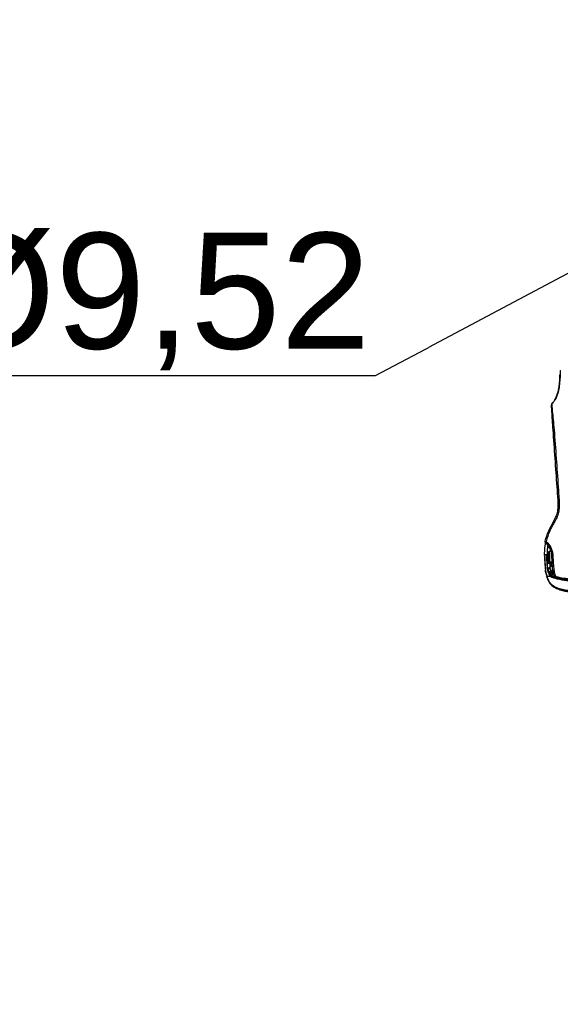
# Model space of a CAD drawing. Header units: millimetres. Extents: x -424979 to 718034, y -72486 to 344972.
# Tile 95 of 256: x 351097 to 352263, y 62484 to 64609. Entities that reach past the tile are written whole.
import ezdxf
from ezdxf import colors
from ezdxf.entities.mleader import LeaderData, LeaderLine
from ezdxf.math import Vec2, Vec3
from ezdxf.xclip import XClip

# ---------------------------------------------------------------- set-up
doc = ezdxf.new("R2010")
doc.units = ezdxf.units.MM
doc.header["$MEASUREMENT"] = 0
doc.header["$XCLIPFRAME"] = 0
doc.layers.add('0100_001_1_0_Nr_pióra__1', color=7, linetype='Continuous', lineweight=13)
doc.layers.add('IS_KLIM Opis_Średnice', color=7, linetype='Continuous', lineweight=9)
doc.layers.add('IS_KLIM_urządzenia', color=3, linetype='Continuous')
doc.layers.add('Rysunki i obrazki', color=7, linetype='Continuous')
picture_1 = doc.add_image_def('image1.tif', size_in_pixel=(4960, 3508))

# ---------------------------------------------------------------- blocks, each defined once
blk = doc.blocks.new('Rysunek_1_1', base_point=(-285945.3, 74341.7))
at = {"layer": '0100_001_1_0_Nr_pióra__1', "color": 7, "lineweight": 13}
image = blk.add_image(picture_1, insert=(-264947.9, 89188), size_in_units=(41994.7, 29692.6), rotation=180, dxfattribs=at)
image.set_boundary_path([(-0.5, -0.5), (4959.5, 3507.5)])
blk = doc.blocks.new('G$CFEA986A8')
at = {"layer": 'IS_KLIM_urządzenia', "linetype": 'Continuous'}
for p, q in [((2.71, 28.23), (3.1, 35.54)), ((3.1, 35.54), (3.1, 35.54)), ((3.24, 36.01), (3.24, 36.02)), ((3.24, 36.02), (3.24, 36.01)), ((2.73, 27.62), (4.82, 27.62)), ((2.74, 28.23), (2.74, 28.23)), ((2.74, 27.41), (5, 27.61)), ((5.25, 27.13), (2.77, 26.91)), ((3.03, 28.23), (3.03, 28.23)), ((4.22, 28.23), (4.22, 28.23)), ((4.55, 28.23), (4.55, 28.23)), ((3.18, 21.95), (5.57, 24.34)), ((5.93, 24.34), (3.22, 21.63)), ((5.57, 24.34), (5.44, 24.33)), ((5.57, 24.34), (5.85, 24.61)), ((5.93, 24.34), (5.57, 24.34)), ((6.02, 24.44), (5.93, 24.34))]:
    blk.add_line(p, q, dxfattribs=at)
at = {"layer": 'IS_KLIM_urządzenia', "linetype": 'Continuous', "extrusion": (0, 0, -1)}
for centre, radius, start, end in [((-1.84, 46.94), 1, 314.78259, 11.72192), ((-0.53, 34.35), 0.5, 357.20676, 90), ((-1.83, 34.35), 0.5, 90, 177.18104)]:
    blk.add_arc(centre, radius, start, end, dxfattribs=at)
at = {"layer": 'IS_KLIM_urządzenia', "linetype": 'Continuous', "extrusion": (-1.54693e-05, -6.12303e-17, -1)}
blk.add_arc((-3.24, 28.23, -0.01), 0.498, 270, 359.49826, dxfattribs=at)
at = {"layer": 'IS_KLIM_urządzenia', "linetype": 'Continuous'}
blk.add_arc((2.5, 23.81), 0.5, 5.14279, 5.69723, dxfattribs=at)
for centre, major_axis, ratio, start_param, end_param in [((13.38, 84.28), (0.998, 0.07), 0.023762, 3.141593, 4.646623), ((1.84, 46.94), (0.979, -0.203), 0.056856, 3.141593, 4.651384), ((1.84, 46.94), (0.704, 0.71), 0.020204, 1.651706, 3.141593), ((3.38, 28.23), (0, -0.498), 0.705765, 4.721116, 6.283185), ((3.96, 27.4), (0.499, -0.033), 0.703948, 0.778487, 1.449237), ((7.71, 34.94), (-0.999, -0.049), 0.051256, 0, 1.514472), ((7.71, 34.9), (-0.999, -0.047), 0.051373, 0, 1.514578), ((1.28, 22.79), (0.498, 0.048), 0.655613, 3.140676, 4.596546), ((2.49, 23.87), (-0.498, -0.042), 0.40242, 3.141593, 4.712356), ((2.5, 23.81), (-0.498, -0.05), 0.399009, 3.140125, 4.706849), ((2.5, 23.81), (-0.498, -0.045), 0.399039, 3.141593, 4.710711), ((5.85, 24.61), (-0.177, 0.177), 0.009872, 3.141593, 4.709921), ((6.84, 20.48), (0.38, 0.325), 0.906204, 2.398026, 3.130887), ((6.36, 25.91), (0.25, 0.009), 0.004928, 6.283059, 7.845078), ((7.44, 20.5), (-0.376, 0.33), 0.885836, 0.804441, 2.115185), ((7.76, 20.85), (-0.367, 0.34), 0.8822, 0.840111, 2.138766), ((8.04, 20.89), (0.282, 0.413), 0.898755, 2.160862, 3.167773), ((2.45, 15.93), (0.482, 0.133), 0.040619, 3.141593, 4.662666), ((5.63, 15.93), (-0.326, -0.379), 0.006066, 1.506881, 3.141593), ((5.72, 17.3), (0, 0.2), 0.576627, 4.721116, 6.283185), ((6.49, 16.72), (0.192, 0.056), 0.184381, 5.301873, 6.283185), ((8.07, 15.3), (0, 0.2), 0.433029, 4.721116, 6.283185), ((8.86, 15.62), (0.19, -0.061), 0.210046, 2.527177, 3.153928), ((8.96, 15.32), (-0.191, 0.059), 0.212832, 4.135574, 5.657225), ((8.8, 14.85), (0.18, 0.087), 0.196125, 5.117147, 6.283185), ((9.97, 16.14), (-0.925, -0.381), 0.043497, 0, 1.508611), ((10.63, 15.55), (-0.263, -0.965), 0.021464, 4.784953, 6.283185), ((11.38, 13.51), (-0.117, -0.486), 0.019962, 3.141593, 4.771045), ((7.1, 7.87), (0.331, 0.375), 0.006851, 3.141593, 4.648558)]:
    blk.add_ellipse(centre, major_axis=major_axis, ratio=ratio, start_param=start_param, end_param=end_param, dxfattribs=at)
at = {"layer": 'IS_KLIM_urządzenia', "linetype": 'Continuous', "extrusion": (0, 0, -1)}
blk.add_ellipse((3.24, 28.23), major_axis=(0.352, -0.352), ratio=0.999998, start_param=0.785397, end_param=2.347467, dxfattribs=at)
at = {"layer": 'IS_KLIM_urządzenia', "linetype": 'Continuous'}
for points, knots in [([(14.21, 200.54), (14.17, 199.53), (14.12, 197.84), (14.05, 195.45), (13.98, 193.38), (13.88, 191.32), (13.68, 188.56), (13.37, 185.89), (13.01, 183.93), (12.88, 183.33)], [0, 0, 0, 0, 0.174844, 0.294563, 0.414282, 0.534001, 0.653719, 0.893157, 1, 1, 1, 1]), ([(13.84, 190.86), (13.85, 191.05), (13.99, 193.24), (14.05, 195.43), (14.11, 197.43)], [0, 0, 0, 0, 0.087292, 1, 1, 1, 1]), ([(14.29, 200.81), (14.28, 199.72), (14.24, 198.12), (14.2, 196.18), (14.17, 195.22), (14.15, 194.58), (14.11, 194.03), (14.06, 193.38), (13.96, 192.48), (13.91, 191.88), (13.89, 191.63)], [0, 0, 0, 0, 0.261726, 0.374815, 0.426057, 0.47543, 0.525874, 0.58018, 0.704159, 1, 1, 1, 1]), ([(14.21, 200.54), (14.21, 200.54), (14.21, 200.54), (14.21, 200.54), (14.24, 200.54), (14.28, 200.54), (14.28, 200.54), (14.28, 200.54)], [0, 0, 0, 0, 0.184418, 0.184418, 0.99996, 0.99996, 1, 1, 1, 1]), ([(13.2, 185.01), (13.26, 185.37), (13.53, 187.14), (13.7, 188.92), (13.8, 190.33)], [0, 0, 0, 0, 0.205915, 1, 1, 1, 1]), ([(12.9, 183.43), (12.87, 183.23), (12.78, 182.78), (12.61, 181.92), (12.45, 181.22), (12.25, 180.45), (11.92, 179.33), (11.37, 177.81), (10.52, 175.99), (9.02, 173.44), (7.61, 171.66), (6.52, 170.55)], [0, 0, 0, 0, 0.131561, 0.187092, 0.238012, 0.287017, 0.336427, 0.442316, 0.562752, 0.698039, 1, 1, 1, 1]), ([(9.04, 173.7), (9.64, 174.6), (10.17, 175.55), (11.68, 178.7), (12.38, 180.96), (12.99, 183.86), (13.1, 184.44), (13.2, 185.01)], [0, 0, 0, 0, 0.27031, 0.27031, 0.856348, 0.856348, 1, 1, 1, 1]), ([(7.97, 147.33), (7.76, 150.33), (7.55, 153.27), (7.16, 158.8), (6.99, 161.31), (6.7, 165.47), (6.58, 167.12), (6.43, 169.36), (6.39, 169.93), (6.39, 169.93)], [0, 0, 0, 0, 0.25, 0.25, 0.5, 0.5, 0.75, 0.75, 1, 1, 1, 1]), ([(6.65, 170.69), (6.65, 170.69), (6.7, 170.09), (6.87, 167.77), (7, 166.06), (7.4, 161.8), (7.67, 159.23), (8.26, 153.53), (8.57, 150.5), (8.86, 147.39)], [0, 0, 0, 0, 0.25, 0.25, 0.5, 0.5, 0.75, 0.75, 1, 1, 1, 1]), ([(8.86, 147.39), (8.75, 147.38), (8.64, 147.38), (8.43, 147.36), (8.34, 147.36), (8.18, 147.34), (8.12, 147.34), (8.03, 147.33), (8, 147.33), (7.97, 147.33), (7.97, 147.33), (7.97, 147.33)], [0, 0, 0, 0, 0.230435, 0.230435, 0.460869, 0.460869, 0.691304, 0.691304, 0.881057, 0.881057, 1, 1, 1, 1]), ([(8.86, 147.39), (8.86, 147.39), (8.86, 147.39), (8.86, 147.39), (8.86, 147.39), (8.86, 147.39)], [0, 0, 0, 0, 0.629495, 0.629495, 1, 1, 1, 1]), ([(12.48, 96.01), (12.48, 96.01), (12.48, 96.01), (12.53, 95.35), (12.58, 94.68), (12.81, 91.36), (13, 88.7), (13.23, 85.45), (13.27, 84.85), (13.31, 84.26)], [0, 0, 0, 0, 0.000005, 0.000005, 0.169628, 0.169628, 0.84812, 0.84812, 1, 1, 1, 1]), ([(0.86, 47.14), (2.21, 53.63), (5.22, 59.45), (9.22, 66.61), (10.01, 68.05), (11.28, 71.07), (11.73, 72.68), (12.3, 75.96), (12.44, 77.6), (12.52, 80.9), (12.49, 82.59), (12.38, 84.21)], [0, 0, 0, 0, 0.5, 0.5, 0.625, 0.625, 0.75, 0.75, 0.875, 0.875, 1, 1, 1, 1]), ([(13.31, 84.26), (13.43, 82.58), (13.45, 80.92), (13.38, 77.59), (13.25, 75.94), (12.69, 72.64), (12.26, 71.01), (11.03, 67.94), (10.25, 66.49), (7.83, 62.15), (6.23, 59.26), (3.53, 53.27), (2.44, 50.17), (1.77, 46.9)], [0, 0, 0, 0, 0.125, 0.125, 0.25, 0.25, 0.375, 0.375, 0.5, 0.5, 0.75, 0.75, 1, 1, 1, 1]), ([(0.79, 46.38), (0.81, 46.35), (0.83, 46.15), (0.82, 45.56), (0.75, 44.68), (0.59, 43.52), (0.41, 42.19), (0.23, 40.79), (0.06, 38.91), (-0.02, 36.7), (0.03, 34.49), (0.09, 33.16), (0.12, 32.58)], [0, 0, 0, 0, 0.12885, 0.245282, 0.335122, 0.40726, 0.471799, 0.536509, 0.604482, 0.745543, 0.884733, 1, 1, 1, 1]), ([(6.71, 34.89), (6.66, 35.97), (6.51, 37.05), (5.93, 39.13), (5.52, 40.14), (4.02, 42.98), (2.67, 44.7), (1.13, 46.23)], [0, 0, 0, 0, 0.25, 0.25, 0.5, 0.5, 1, 1, 1, 1]), ([(1.77, 46.9), (3.4, 45.28), (4.82, 43.46), (6.4, 40.45), (6.84, 39.38), (7.45, 37.17), (7.6, 36.03), (7.65, 34.88)], [0, 0, 0, 0, 0.5, 0.5, 0.75, 0.75, 1, 1, 1, 1]), ([(3.08, 35.41), (2.6, 35.32), (2.12, 35.16), (1.64, 34.89), (1.62, 34.88), (1.59, 34.86)], [0, 0, 0, 0, 0.948448, 0.948448, 1, 1, 1, 1]), ([(3.15, 43.79), (3.12, 43.57), (3.04, 42.96), (2.88, 41.81), (2.7, 40.4), (2.54, 38.56), (2.49, 36.85), (2.5, 35.65), (2.51, 35.23)], [0, 0, 0, 0, 0.089993, 0.237107, 0.37975, 0.527052, 0.833503, 1, 1, 1, 1]), ([(3.13, 43.63), (3.06, 43.24), (2.83, 41.75), (2.67, 40.26), (2.59, 39.15)], [0, 0, 0, 0, 0.261547, 1, 1, 1, 1]), ([(2.71, 28.23), (2.79, 29.71), (2.87, 31.19), (2.97, 33.03), (2.98, 33.41), (3.02, 34.12), (3.04, 34.46), (3.08, 35.26), (3.1, 35.51), (3.1, 35.54)], [0, 0, 0, 0, 0.5, 0.5, 0.625, 0.625, 0.75, 0.75, 1, 1, 1, 1]), ([(3.01, 37.92), (3, 37.79), (2.99, 37.66), (2.97, 37.49), (2.97, 37.46), (2.96, 37.42)], [0, 0, 0, 0, 0.794972, 0.794972, 1, 1, 1, 1]), ([(3.24, 36.01), (3.24, 35.99), (3.25, 35.75), (3.24, 34.97), (3.24, 34.63), (3.22, 33.9), (3.2, 33.49), (3.13, 31.47), (3.07, 29.85), (3.01, 28.23)], [0, 0, 0, 0, 0.25, 0.25, 0.375, 0.375, 0.5, 0.5, 1, 1, 1, 1]), ([(3.25, 36.01), (3.24, 36), (3.2, 35.94), (3.15, 35.84), (3.12, 35.72), (3.11, 35.65), (3.1, 35.62), (3.1, 35.62), (3.1, 35.62), (3.1, 35.62), (3.1, 35.61), (3.18, 36.23), (3.09, 35.5), (3.1, 35.58), (3.1, 35.58)], [0, 0, 0, 0, 0.004098, 0.020773, 0.033488, 0.040418, 0.042471, 0.042689, 0.042703, 0.042705, 0.042705, 0.045311, 0.81751, 1, 1, 1, 1]), ([(3.1, 35.54), (3.1, 35.58), (3.1, 35.55), (3.1, 35.54), (3.1, 35.54), (3.1, 35.54)], [0, 0, 0, 0, 0.5, 0.5, 1, 1, 1, 1]), ([(3.1, 35.54), (3.1, 35.54), (3.1, 35.54), (3.1, 35.54), (3.1, 35.54), (3.1, 35.54)], [0, 0, 0, 0, 0.501823, 0.501823, 1, 1, 1, 1]), ([(3.1, 35.54), (3.1, 35.54), (3.1, 35.54), (3.1, 35.54), (3.1, 35.54), (3.1, 35.54)], [0, 0, 0, 0, 0.497529, 0.497529, 1, 1, 1, 1]), ([(3.24, 36.01), (3.49, 36.42), (3.74, 36.82), (4.08, 37.39), (4.18, 37.55), (4.28, 37.72)], [0, 0, 0, 0, 0.711043, 0.711043, 1, 1, 1, 1]), ([(3.24, 36.01), (3.5, 36.43), (3.75, 36.85), (4.1, 37.41), (4.19, 37.57), (4.28, 37.72)], [0, 0, 0, 0, 0.731926, 0.731926, 1, 1, 1, 1]), ([(4.29, 37.71), (3.97, 37.19), (3.65, 36.67), (3.3, 36.1), (3.27, 36.06), (3.24, 36.01)], [0, 0, 0, 0, 0.917621, 0.917621, 1, 1, 1, 1]), ([(3.24, 36.01), (3.24, 36.01), (3.24, 36.01), (3.24, 36.01), (3.24, 36.01), (3.24, 36.01)], [0, 0, 0, 0, 0.266653, 0.266653, 1, 1, 1, 1]), ([(3.24, 36.01), (3.24, 36.01), (3.24, 36.01), (3.24, 36.01), (3.24, 36.01), (3.24, 36.01), (3.24, 36.01), (3.24, 36.01)], [0, 0, 0, 0, 0.156997, 0.156997, 0.784985, 0.784985, 1, 1, 1, 1]), ([(4.2, 28.23), (4.2, 29.24), (4.2, 30.24), (4.21, 32.24), (4.2, 33.27), (4.22, 35.2), (4.25, 36.11), (4.29, 37.36), (4.3, 37.7), (4.29, 37.71)], [0, 0, 0, 0, 0.25, 0.25, 0.5, 0.5, 0.75, 0.75, 1, 1, 1, 1]), ([(4.28, 37.72), (4.28, 37.72), (4.28, 37.72), (4.28, 37.72), (4.28, 37.72), (4.28, 37.72)], [0, 0, 0, 0, 0.500001, 0.500001, 1, 1, 1, 1]), ([(4.45, 37.88), (4.45, 37.88), (4.43, 37.87), (4.42, 37.86), (4.4, 37.84), (4.37, 37.82), (4.35, 37.8), (4.32, 37.76), (4.29, 37.72), (4.29, 37.72)], [0, 0, 0, 0, 0.029241, 0.088276, 0.151647, 0.25725, 0.525964, 0.992323, 1, 1, 1, 1]), ([(4.44, 37.88), (4.44, 37.88), (4.44, 37.88), (4.44, 37.88), (4.44, 37.88), (4.44, 37.88)], [0, 0, 0, 0, 0.593674, 0.593674, 1, 1, 1, 1]), ([(4.44, 37.87), (4.45, 37.85), (4.46, 37.53), (4.52, 36.29), (4.55, 35.36), (4.57, 33.39), (4.56, 32.34), (4.56, 30.29), (4.55, 29.26), (4.55, 28.23)], [0, 0, 0, 0, 0.25, 0.25, 0.5, 0.5, 0.75, 0.75, 1, 1, 1, 1]), ([(0.03, 34.32), (0.03, 34.32), (0.05, 33.82), (0.16, 31.93), (0.24, 30.52), (0.46, 27.06), (0.57, 24.97), (1, 20.5), (1.33, 18.12), (1.97, 15.8)], [0, 0, 0, 0, 0.25, 0.25, 0.5, 0.5, 0.75, 0.75, 1, 1, 1, 1]), ([(0.12, 32.67), (0.12, 32.66), (0.12, 32.66), (0.12, 32.65), (0.12, 32.65), (0.12, 32.64), (0.12, 32.64), (0.12, 32.64)], [0, 0, 0, 0, 0.491862, 0.491862, 0.745898, 0.745898, 1, 1, 1, 1]), ([(2.43, 15.91), (1.79, 18.29), (1.47, 20.73), (1.05, 25.3), (0.94, 27.43), (0.73, 30.97), (0.65, 32.4), (0.55, 34.34), (0.52, 34.85), (0.53, 34.85)], [0, 0, 0, 0, 0.25, 0.25, 0.5, 0.5, 0.75, 0.75, 1, 1, 1, 1]), ([(1.83, 34.85), (1.83, 34.85), (1.87, 33.81), (2.08, 30.02), (2.21, 27.26), (2.47, 24.07)], [0, 0, 0, 0, 0.5, 0.5, 1, 1, 1, 1]), ([(2.99, 23.91), (2.73, 26.99), (2.59, 29.69), (2.38, 33.37), (2.33, 34.37), (2.33, 34.37)], [0, 0, 0, 0, 0.500106, 0.500106, 1, 1, 1, 1]), ([(2.71, 28.23), (2.71, 28.23), (2.73, 28.23), (2.81, 28.23), (2.86, 28.23), (2.96, 28.23), (2.98, 28.23), (3.01, 28.23)], [0, 0, 0, 0, 0.429968, 0.429968, 0.860069, 0.860069, 1, 1, 1, 1]), ([(2.74, 28.23), (2.74, 28.23), (2.75, 28.23), (2.8, 28.23), (2.84, 28.23), (2.94, 28.23), (2.98, 28.23), (3.03, 28.23)], [0, 0, 0, 0, 0.311909, 0.311909, 0.74389, 0.74389, 1, 1, 1, 1]), ([(3.38, 27.74), (3.34, 27.74), (3.31, 27.74), (3.27, 27.74), (3.25, 27.74), (3.24, 27.74), (3.24, 27.74), (3.24, 27.74)], [0, 0, 0, 0, 0.429844, 0.429844, 0.859217, 0.859217, 1, 1, 1, 1]), ([(4.56, 27.74), (4.44, 27.74), (4.31, 27.74), (4.06, 27.74), (3.93, 27.74), (3.66, 27.74), (3.52, 27.74), (3.38, 27.74)], [0, 0, 0, 0, 0.316882, 0.316882, 0.640659, 0.640659, 1, 1, 1, 1]), ([(4.2, 28.23), (4.24, 28.23), (4.29, 28.23), (4.39, 28.23), (4.44, 28.23), (4.52, 28.23), (4.53, 28.23), (4.55, 28.23)], [0, 0, 0, 0, 0.437327, 0.437327, 0.874715, 0.874715, 1, 1, 1, 1]), ([(4.56, 27.74), (4.51, 27.74), (4.42, 27.76), (4.31, 27.88), (4.24, 28.04), (4.23, 28.17), (4.22, 28.23)], [0, 0, 0, 0, 0.28901, 0.499661, 0.756628, 1, 1, 1, 1]), ([(4.22, 28.23), (4.27, 28.23), (4.37, 28.23), (4.49, 28.23), (4.55, 28.23)], [0, 0, 0, 0, 0.500276, 1, 1, 1, 1]), ([(4.56, 27.74), (4.56, 27.74), (4.56, 27.74), (4.56, 27.75), (4.56, 27.76), (4.56, 27.78), (4.56, 27.8), (4.55, 27.84), (4.55, 27.86), (4.55, 27.9), (4.55, 27.93), (4.55, 27.98), (4.55, 28.01), (4.55, 28.1), (4.55, 28.16), (4.55, 28.23)], [0, 0, 0, 0, 0.125, 0.125, 0.25, 0.25, 0.375, 0.375, 0.5, 0.5, 0.625, 0.625, 0.75, 0.75, 1, 1, 1, 1]), ([(4.55, 28.23), (4.95, 28.23), (5.36, 28.23), (5.99, 28.23), (6.21, 28.23), (6.62, 28.23), (6.8, 28.23), (7.03, 28.23), (7.07, 28.23), (7.11, 28.23)], [0, 0, 0, 0, 0.474817, 0.474817, 0.737386, 0.737386, 0.953021, 0.953021, 1, 1, 1, 1]), ([(7.11, 28.23), (6.67, 28.23), (6.22, 28.23), (5.37, 28.23), (4.96, 28.23), (4.55, 28.23)], [0, 0, 0, 0, 0.51841, 0.51841, 1, 1, 1, 1]), ([(7.11, 27.74), (7.03, 27.74), (6.94, 27.74), (6.49, 27.74), (6.13, 27.74), (5.36, 27.74), (4.96, 27.74), (4.56, 27.74)], [0, 0, 0, 0, 0.097737, 0.097737, 0.528149, 0.528149, 1, 1, 1, 1]), ([(5, 27.61), (5.04, 27.61), (5.07, 27.6), (5.13, 27.56), (5.16, 27.53), (5.21, 27.45), (5.22, 27.41), (5.24, 27.31), (5.25, 27.26), (5.25, 27.18), (5.25, 27.15), (5.25, 27.13)], [0, 0, 0, 0, 0.247479, 0.247479, 0.496795, 0.496795, 0.717384, 0.717384, 0.907765, 0.907765, 1, 1, 1, 1]), ([(5.22, 24.33), (5.23, 24.5), (5.24, 24.66), (5.29, 25.49), (5.34, 26.16), (5.4, 27.13), (5.42, 27.43), (5.44, 27.74)], [0, 0, 0, 0, 0.146562, 0.146562, 0.73281, 0.73281, 1, 1, 1, 1]), ([(5.66, 27.74), (5.61, 26.91), (5.55, 26.08), (5.48, 24.95), (5.46, 24.64), (5.44, 24.33)], [0, 0, 0, 0, 0.72849, 0.72849, 1, 1, 1, 1]), ([(6.36, 25.91), (6.35, 26.08), (6.35, 26.24), (6.33, 26.85), (6.31, 27.29), (6.3, 27.74)], [0, 0, 0, 0, 0.274035, 0.274035, 1, 1, 1, 1]), ([(6.54, 27.74), (6.55, 27.64), (6.55, 27.54), (6.57, 26.93), (6.59, 26.42), (6.61, 25.92)], [0, 0, 0, 0, 0.164291, 0.164291, 1, 1, 1, 1]), ([(6.71, 34.85), (6.71, 34.85), (6.71, 34.85), (6.71, 34.86), (6.71, 34.88), (6.71, 34.89)], [0, 0, 0, 0, 0.001471, 0.001471, 1, 1, 1, 1]), ([(9.05, 15.75), (8.42, 17.27), (8.08, 18.84), (7.57, 22), (7.42, 23.6), (7.06, 28.42), (6.86, 31.65), (6.71, 34.85)], [0, 0, 0, 0, 0.25, 0.25, 0.5, 0.5, 1, 1, 1, 1]), ([(7.11, 34.81), (7.11, 34.78), (7.11, 34.74), (7.11, 33.65), (7.11, 32.55), (7.11, 30.39), (7.11, 29.31), (7.11, 28.23)], [0, 0, 0, 0, 0.017199, 0.017199, 0.508599, 0.508599, 1, 1, 1, 1]), ([(7.65, 34.88), (7.65, 34.88), (7.65, 34.88), (7.65, 34.87), (7.66, 34.86), (7.66, 34.84)], [0, 0, 0, 0, 0.001414, 0.001414, 1, 1, 1, 1]), ([(7.66, 34.84), (7.81, 31.68), (8, 28.52), (8.36, 23.79), (8.5, 22.21), (8.99, 19.1), (9.32, 17.56), (9.93, 16.07)], [0, 0, 0, 0, 0.5, 0.5, 0.75, 0.75, 1, 1, 1, 1]), ([(0.78, 22.75), (0.79, 22.7), (0.79, 22.67), (0.8, 22.61), (0.8, 22.59), (0.8, 22.57), (0.8, 22.57), (0.8, 22.59), (0.8, 22.6), (0.8, 22.61)], [0, 0, 0, 0, 0.272721, 0.272721, 0.545029, 0.545029, 0.816327, 0.816327, 1, 1, 1, 1]), ([(0.8, 22.62), (0.8, 22.61), (0.8, 22.58), (0.8, 22.58), (0.8, 22.57), (0.8, 22.56), (0.8, 22.55), (0.81, 22.53), (0.82, 22.47), (0.86, 22.37), (0.95, 22.25), (1.09, 22.16), (1.21, 22.12), (1.28, 22.13), (1.28, 22.13)], [0, 0, 0, 0, 0.067693, 0.176783, 0.191923, 0.20101, 0.210642, 0.23464, 0.289457, 0.395964, 0.591763, 0.776207, 0.974695, 1, 1, 1, 1]), ([(2.48, 24.01), (2.6, 22.61), (2.81, 21.15), (3.72, 18.3), (4.46, 16.92), (5.61, 15.91)], [0, 0, 0, 0, 0.5, 0.5, 1, 1, 1, 1]), ([(2.99, 23.85), (3, 23.81), (3, 23.77), (3.01, 23.64), (3.02, 23.54), (3.05, 23.29), (3.07, 23.13), (3.12, 22.73), (3.15, 22.48), (3.24, 21.89), (3.31, 21.55), (3.54, 20.47), (3.75, 19.74), (4.26, 18.52), (4.52, 18.02), (4.84, 17.55)], [0, 0, 0, 0, 0.01825, 0.01825, 0.060304, 0.060304, 0.132525, 0.132525, 0.246095, 0.246095, 0.402611, 0.402611, 0.74532, 0.74532, 1, 1, 1, 1]), ([(5.96, 16.31), (4.87, 17.25), (4.17, 18.54), (3.31, 21.19), (3.11, 22.55), (2.99, 23.85)], [0, 0, 0, 0, 0.5, 0.5, 1, 1, 1, 1]), ([(7.95, 19), (7.84, 19), (7.73, 19), (7.18, 19), (6.75, 19), (6.13, 19), (5.95, 19), (5.2, 19), (4.63, 19), (4.07, 19)], [0, 0, 0, 0, 0.084494, 0.084494, 0.422472, 0.422472, 0.560579, 0.560579, 1, 1, 1, 1]), ([(4.15, 18.8), (4.53, 18.8), (4.9, 18.8), (5.72, 18.8), (6.16, 18.8), (6.86, 18.8), (7.12, 18.8), (7.57, 18.8), (7.77, 18.8), (7.97, 18.8)], [0, 0, 0, 0, 0.296997, 0.296997, 0.640532, 0.640532, 0.845161, 0.845161, 1, 1, 1, 1]), ([(5.76, 21.33), (5.6, 21.04), (5.45, 20.74), (5.04, 19.97), (4.79, 19.48), (4.54, 19)], [0, 0, 0, 0, 0.379029, 0.379029, 1, 1, 1, 1]), ([(5.22, 24.33), (5.2, 24.33), (5.19, 24.33), (5.14, 24.33), (5.1, 24.33), (5.07, 24.33)], [0, 0, 0, 0, 0.325415, 0.325415, 1, 1, 1, 1]), ([(5.3, 22.33), (5.24, 22.47), (5.2, 22.67), (5.14, 23.06), (5.12, 23.23), (5.11, 23.41)], [0, 0, 0, 0, 0.624288, 0.624288, 1, 1, 1, 1]), ([(5.44, 24.33), (5.41, 24.33), (5.38, 24.33), (5.33, 24.33), (5.3, 24.33), (5.26, 24.33), (5.24, 24.33), (5.22, 24.33), (5.22, 24.33), (5.22, 24.33)], [0, 0, 0, 0, 0.315815, 0.315815, 0.631664, 0.631664, 0.946964, 0.946964, 1, 1, 1, 1]), ([(5.85, 24.61), (5.99, 24.75), (6.1, 24.92), (6.27, 25.27), (6.33, 25.46), (6.36, 25.74), (6.36, 25.83), (6.36, 25.91)], [0, 0, 0, 0, 0.410681, 0.410681, 0.822529, 0.822529, 1, 1, 1, 1]), ([(6.61, 25.92), (6.61, 25.82), (6.61, 25.72), (6.57, 25.4), (6.51, 25.18), (6.33, 24.81), (6.22, 24.65), (6.07, 24.48), (6.05, 24.46), (6.02, 24.44)], [0, 0, 0, 0, 0.177731, 0.177731, 0.59018, 0.59018, 0.940555, 0.940555, 1, 1, 1, 1]), ([(6.97, 20.49), (6.88, 20.38), (6.78, 20.33), (6.57, 20.3), (6.46, 20.36), (6.36, 20.47)], [0, 0, 0, 0, 0.456839, 0.456839, 1, 1, 1, 1]), ([(7.97, 18.8), (7.8, 18.37), (7.62, 17.93), (7.27, 17.03), (7.09, 16.55), (6.91, 16.08)], [0, 0, 0, 0, 0.478968, 0.478968, 1, 1, 1, 1]), ([(7.06, 19.82), (7.08, 19.82), (7.09, 19.82), (7.2, 19.84), (7.3, 19.92), (7.39, 20.05)], [0, 0, 0, 0, 0.174867, 0.174867, 1, 1, 1, 1]), ([(7.29, 20.84), (7.3, 20.84), (7.3, 20.85), (7.35, 20.89), (7.4, 20.91), (7.49, 20.91), (7.53, 20.9), (7.57, 20.87)], [0, 0, 0, 0, 0.062565, 0.062565, 0.548357, 0.548357, 1, 1, 1, 1]), ([(7.91, 20), (7.87, 20.01), (7.82, 20.01), (7.65, 20.02), (7.52, 20.03), (7.39, 20.05)], [0, 0, 0, 0, 0.263267, 0.263267, 1, 1, 1, 1]), ([(1.97, 15.8), (2.4, 14.23), (2.97, 12.73), (4.54, 9.9), (5.54, 8.58), (6.77, 7.49)], [0, 0, 0, 0, 0.5, 0.5, 1, 1, 1, 1]), ([(7.08, 7.84), (5.89, 8.89), (4.93, 10.17), (3.41, 12.92), (2.85, 14.38), (2.43, 15.91)], [0, 0, 0, 0, 0.5, 0.5, 1, 1, 1, 1]), ([(2.43, 15.91), (3.38, 15.91), (4.33, 15.91), (5.39, 15.91), (5.5, 15.91), (5.61, 15.91)], [0, 0, 0, 0, 0.894615, 0.894615, 1, 1, 1, 1]), ([(5.72, 17.5), (5.61, 17.5), (5.5, 17.5), (5.23, 17.5), (5.05, 17.5), (4.88, 17.5)], [0, 0, 0, 0, 0.390013, 0.390013, 1, 1, 1, 1]), ([(5.03, 17.3), (5.22, 17.3), (5.41, 17.3), (5.68, 17.3), (5.76, 17.3), (5.84, 17.3)], [0, 0, 0, 0, 0.696556, 0.696556, 1, 1, 1, 1]), ([(6.68, 16.78), (6.65, 16.88), (6.61, 16.98), (6.49, 17.14), (6.42, 17.22), (6.27, 17.35), (6.17, 17.4), (5.96, 17.48), (5.84, 17.5), (5.72, 17.5)], [0, 0, 0, 0, 0.230955, 0.230955, 0.455697, 0.455697, 0.706422, 0.706422, 1, 1, 1, 1]), ([(5.84, 17.3), (5.93, 17.3), (6.03, 17.28), (6.2, 17.22), (6.27, 17.18), (6.4, 17.08), (6.45, 17.02), (6.54, 16.88), (6.58, 16.81), (6.61, 16.72)], [0, 0, 0, 0, 0.299295, 0.299295, 0.552236, 0.552236, 0.775182, 0.775182, 1, 1, 1, 1]), ([(8.07, 15.5), (7.95, 15.5), (7.83, 15.5), (7.52, 15.5), (7.32, 15.5), (7.13, 15.5)], [0, 0, 0, 0, 0.379834, 0.379834, 1, 1, 1, 1]), ([(8.98, 14.93), (8.93, 15.03), (8.86, 15.13), (8.71, 15.28), (8.62, 15.34), (8.42, 15.44), (8.31, 15.48), (8.16, 15.5), (8.12, 15.5), (8.07, 15.5)], [0, 0, 0, 0, 0.291856, 0.291856, 0.579131, 0.579131, 0.886367, 0.886367, 1, 1, 1, 1]), ([(8.16, 15.3), (8.19, 15.3), (8.23, 15.3), (8.35, 15.28), (8.44, 15.26), (8.6, 15.18), (8.67, 15.13), (8.79, 15), (8.84, 14.93), (8.88, 14.85)], [0, 0, 0, 0, 0.114875, 0.114875, 0.424433, 0.424433, 0.71152, 0.71152, 1, 1, 1, 1]), ([(8.98, 14.93), (9.03, 14.82), (9.09, 14.7), (9.17, 14.55), (9.19, 14.51), (9.21, 14.48)], [0, 0, 0, 0, 0.758703, 0.758703, 1, 1, 1, 1]), ([(10.37, 14.59), (10.22, 14.63), (10.07, 14.69), (9.73, 14.88), (9.55, 15.02), (9.25, 15.35), (9.13, 15.55), (9.05, 15.75)], [0, 0, 0, 0, 0.262451, 0.262451, 0.631307, 0.631307, 1, 1, 1, 1]), ([(9.93, 16.07), (9.97, 15.97), (10.03, 15.87), (10.18, 15.7), (10.27, 15.63), (10.44, 15.54), (10.52, 15.51), (10.59, 15.49)], [0, 0, 0, 0, 0.368676, 0.368676, 0.737518, 0.737518, 1, 1, 1, 1]), ([(38.2, 11.15), (33.53, 11.44), (28.86, 11.8), (21.88, 12.56), (19.56, 12.85), (14.94, 13.56), (12.64, 13.97), (10.37, 14.59)], [0, 0, 0, 0, 0.5, 0.5, 0.75, 0.75, 1, 1, 1, 1]), ([(10.59, 15.49), (12.85, 14.87), (15.14, 14.47), (19.73, 13.76), (22.04, 13.48), (28.97, 12.72), (33.62, 12.36), (38.26, 12.08)], [0, 0, 0, 0, 0.25, 0.25, 0.5, 0.5, 1, 1, 1, 1]), ([(11.36, 13.48), (14.22, 12.79), (17.12, 12.35), (22.95, 11.58), (25.87, 11.28), (31.72, 10.75), (34.65, 10.54), (39.05, 10.26), (40.52, 10.18), (43.45, 10.02), (44.92, 9.92), (46.39, 9.92)], [0, 0, 0, 0, 0.25, 0.25, 0.5, 0.5, 0.75, 0.75, 0.875, 0.875, 1, 1, 1, 1]), ([(46.39, 10.44), (44.92, 10.44), (43.46, 10.55), (40.54, 10.7), (39.08, 10.78), (34.7, 11.06), (31.78, 11.28), (25.95, 11.8), (23.04, 12.1), (17.23, 12.87), (14.34, 13.31), (11.49, 13.99)], [0, 0, 0, 0, 0.125, 0.125, 0.25, 0.25, 0.5, 0.5, 0.75, 0.75, 1, 1, 1, 1]), ([(6.77, 7.49), (9.32, 5.24), (12.68, 4), (19.31, 2.6), (22.71, 2.33), (32.91, 1.87), (39.73, 1.99), (46.54, 1.99)], [0, 0, 0, 0, 0.25, 0.25, 0.5, 0.5, 1, 1, 1, 1]), ([(46.54, 2.46), (39.78, 2.46), (33.03, 2.35), (22.91, 2.79), (19.53, 3.05), (12.95, 4.41), (9.66, 5.57), (7.08, 7.84)], [0, 0, 0, 0, 0.5, 0.5, 0.75, 0.75, 1, 1, 1, 1]), ([(9.37, 5.63), (9.49, 5.56), (10.61, 4.91), (13.28, 3.72), (17.38, 2.59), (21.48, 1.87), (25.45, 1.39), (29.2, 1.06), (32.75, 0.83), (36.39, 0.63), (40.66, 0.43), (45.83, 0.23), (51.96, 0.05), (56.37, 0), (58.74, 0)], [0, 0, 0, 0, 0.008566, 0.076169, 0.171242, 0.259595, 0.342985, 0.421868, 0.488451, 0.555392, 0.638641, 0.74036, 0.860715, 1, 1, 1, 1])]:
    blk.add_open_spline(points, degree=3, knots=knots, dxfattribs=at)
for points, degree in [([(13.91, 192.08), (14.01, 193.86), (14.05, 195.65), (14.11, 197.43)], 3), ([(14.29, 200.54), (14.32, 200.54), (14.34, 200.54), (14.43, 200.54)], 3), ([(13.99, 193.69), (13.97, 193.3), (13.95, 192.92), (13.94, 192.54)], 3), ([(13.25, 185.33), (13.23, 185.23), (13.22, 185.12), (13.2, 185.01)], 3), ([(6.65, 170.69), (6.47, 170.49), (6.37, 170.21), (6.39, 169.93)], 3), ([(10.41, 176.07), (10.45, 176.13), (10.48, 176.2), (10.52, 176.27)], 3), ([(11.56, 95.97), (10.36, 113.09), (9.16, 130.21), (7.97, 147.33)], 3), ([(8.86, 147.39), (10.07, 130.27), (11.28, 113.14), (12.48, 96.01)], 3), ([(12.48, 96.01), (11.99, 95.98), (11.56, 95.96), (11.56, 95.97)], 3), ([(12.38, 84.21), (12.11, 88.13), (11.83, 92.05), (11.56, 95.97)], 3), ([(0.77, 46.44), (0.76, 46.55), (0.76, 46.66), (0.78, 46.77)], 3), ([(0.77, 46.67), (0.75, 46.58), (0.77, 46.46)], 2), ([(0.78, 46.71), (0.77, 46.67)], 1), ([(0.77, 46.44), (0.77, 46.45), (0.77, 46.46), (0.77, 46.46)], 3), ([(1.12, 46.25), (0.98, 46.27), (0.82, 46.34), (0.77, 46.44)], 3), ([(1.81, 44.89), (1.84, 45.06), (1.87, 45.24), (1.9, 45.41)], 3), ([(2.71, 28.23), (3.1, 35.54)], 1), ([(3.1, 35.54), (2.71, 28.23)], 1), ([(3.1, 35.54), (2.71, 28.23)], 1), ([(2.81, 35.36), (2.86, 35.45), (2.91, 35.54), (2.97, 35.63)], 3), ([(2.99, 35.39), (2.99, 36.07), (2.97, 36.75), (2.96, 37.42)], 3), ([(3.24, 36.01), (3.16, 35.87), (3.11, 35.71), (3.1, 35.54)], 3), ([(3.1, 35.58), (3.1, 35.58)], 1), ([(3.1, 35.54), (3.1, 35.54), (3.1, 35.54), (3.1, 35.54)], 3), ([(3.1, 35.54), (3.1, 35.54), (3.1, 35.54), (3.1, 35.54)], 3), ([(3.24, 36.01), (3.59, 36.58), (3.94, 37.15), (4.28, 37.72)], 3), ([(4.28, 37.71), (3.76, 36.86), (3.24, 36)], 2), ([(4.28, 37.72), (4.28, 37.72), (4.28, 37.72), (4.28, 37.72)], 3), ([(4.29, 37.71), (4.33, 37.78), (4.38, 37.83), (4.44, 37.87)], 3), ([(4.44, 37.88), (4.99, 38.23), (5.55, 38.58), (6.17, 38.76)], 3), ([(4.44, 37.88), (4.99, 38.23), (5.55, 38.58), (6.17, 38.76)], 3), ([(4.44, 37.88), (4.95, 38.2), (5.46, 38.52), (6, 38.7)], 3), ([(4.44, 37.87), (4.94, 38.19), (5.46, 38.51), (6, 38.7)], 3), ([(4.44, 37.88), (4.44, 37.88), (4.44, 37.88), (4.44, 37.88)], 3), ([(4.44, 37.88), (4.44, 37.88), (4.44, 37.88), (4.44, 37.88)], 3), ([(5.12, 38.29), (4.79, 38.1), (4.45, 37.88)], 2), ([(6, 38.7), (5.7, 38.6), (5.4, 38.45), (5.12, 38.29)], 3), ([(6, 38.7), (5.79, 38.63), (5.59, 38.54)], 2), ([(0.12, 32.64), (0.12, 32.62), (0.12, 32.59), (0.12, 32.57)], 3), ([(1.83, 34.85), (1.4, 34.85), (0.96, 34.85), (0.53, 34.85)], 3), ([(2.31, 34.46), (2.54, 34.58), (2.78, 34.68), (3.03, 34.75)], 3), ([(2.92, 32.14), (2.76, 32.15), (2.6, 32.16), (2.45, 32.17)], 3), ([(2.92, 32.12), (2.76, 32.13), (2.61, 32.14), (2.45, 32.14)], 3), ([(3.24, 27.74), (2.98, 27.74), (2.74, 27.97), (2.74, 28.23)], 3), ([(3.24, 27.74), (2.98, 27.74), (2.74, 27.97), (2.74, 28.23)], 3), ([(3.24, 27.74), (2.98, 27.74), (2.75, 27.97), (2.74, 28.23)], 3), ([(3.01, 28.23), (3.4, 28.23), (3.8, 28.23), (4.2, 28.23)], 3), ([(3.03, 28.23), (3.43, 28.23), (3.82, 28.23), (4.22, 28.23)], 3), ([(3.99, 27.75), (3.99, 27.7), (3.99, 27.66), (4, 27.62)], 3), ([(4.47, 27.59), (4.48, 27.65), (4.48, 27.71), (4.49, 27.76)], 3), ([(4.81, 27.59), (4.82, 27.64), (4.82, 27.69), (4.82, 27.74)], 3), ([(4.95, 27.74), (4.95, 27.69), (4.94, 27.65), (4.94, 27.6)], 3), ([(5.25, 27.13), (5.19, 26.2), (5.13, 25.26), (5.07, 24.33)], 3), ([(7.11, 28.23), (7.11, 28.23)], 1), ([(0.78, 22.75), (0.79, 22.65), (0.8, 22.62)], 2), ([(1.29, 18.88), (1.16, 19.65), (1.04, 20.45), (0.94, 21.27)], 3), ([(2.47, 24.07), (2.47, 24.05), (2.48, 24.03), (2.48, 24.01)], 3), ([(2.99, 23.86), (2.99, 23.91)], 1), ([(2.99, 23.88), (2.99, 23.89), (2.99, 23.9), (2.99, 23.91)], 3), ([(3.07, 23), (3.04, 23.3), (3.01, 23.6), (2.99, 23.91)], 3), ([(4.39, 22.8), (4.65, 22.8), (4.92, 22.8), (5.18, 22.8)], 3), ([(5.15, 23), (4.96, 23), (4.77, 23), (4.59, 23)], 3), ([(6.36, 20.47), (5.9, 21.01), (5.56, 21.63), (5.3, 22.33)], 3), ([(6.48, 20.17), (6.66, 19.86), (7.06, 19.84)], 2), ([(6.54, 25.37), (6.57, 25.4), (6.59, 25.42), (6.62, 25.45)], 3), ([(6.61, 25.92), (6.61, 25.77), (6.62, 25.61), (6.62, 25.46)], 3), ([(6.62, 25.45), (6.62, 25.61), (6.61, 25.76), (6.61, 25.92)], 3), ([(6.62, 25.46), (6.62, 25.46), (6.62, 25.46), (6.62, 25.46)], 3), ([(6.62, 25.45), (6.62, 25.46), (6.62, 25.46), (6.62, 25.46)], 3), ([(7.29, 20.84), (7.18, 20.72), (7.08, 20.61), (6.97, 20.49)], 3), ([(7.06, 19.82), (7.74, 19.77)], 1), ([(7.39, 20.05), (7.49, 20.16), (7.6, 20.28), (7.71, 20.39)], 3), ([(7.71, 20.39), (7.78, 20.39), (7.86, 20.39), (7.93, 20.38)], 3), ([(5.61, 15.91), (7.22, 14.52), (9.31, 13.97), (11.36, 13.48)], 3), ([(11.49, 13.99), (9.53, 14.46), (7.5, 14.98), (5.96, 16.31)], 3), ([(6.61, 16.72), (6.73, 16.31), (6.86, 15.9), (7.01, 15.5)], 3), ([(7.11, 15.5), (6.95, 15.92), (6.81, 16.34), (6.68, 16.78)], 3), ([(7.51, 15.3), (7.73, 15.3), (7.94, 15.3), (8.16, 15.3)], 3), ([(8.59, 15.34), (8.64, 15.45), (8.68, 15.57), (8.71, 15.69)], 3), ([(8.82, 15.39), (8.78, 15.49), (8.74, 15.59), (8.71, 15.69)], 3), ([(8.82, 15.39), (8.8, 15.33), (8.78, 15.28), (8.77, 15.22)], 3), ([(8.92, 15.74), (8.89, 15.63), (8.85, 15.51), (8.82, 15.39)], 3), ([(8.93, 14.96), (8.99, 15.07), (9.04, 15.2), (9.08, 15.32)], 3), ([(9.21, 14.47), (9.13, 14.63), (9.05, 14.78), (8.98, 14.93)], 3), ([(9.08, 15.32), (9.1, 15.4), (9.13, 15.48), (9.15, 15.55)], 3), ([(10.84, 14.47), (10.8, 14.33), (10.76, 14.19), (10.72, 14.05)], 3), ([(12.42, 14.09), (12.38, 13.95), (12.34, 13.81)], 2), ([(12.41, 13.79), (12.43, 13.89), (12.46, 13.98), (12.48, 14.08)], 3), ([(12.7, 14.03), (12.67, 13.94), (12.65, 13.84), (12.63, 13.74)], 3), ([(12.84, 13.7), (12.86, 13.8), (12.89, 13.89), (12.91, 13.99)], 3), ([(6.63, 7.62), (6.47, 7.76), (6.31, 7.91), (6.16, 8.07)], 3)]:
    blk.add_open_spline(points, degree=degree, dxfattribs=at)

msp = doc.modelspace()

# ---------------------------------------------------------------- block references
at = {"layer": 'IS_KLIM_urządzenia', "xscale": 2.4, "yscale": 2.4, "zscale": 2.4, "rotation": 360}
msp.add_blockref('G$CFEA986A8', (352228, 63370.2), dxfattribs=at)
at = {"layer": 'Rysunki i obrazki', "color": 151, "linetype": 'Continuous', "lineweight": 20, "true_color": 0x80c2ff}
ref = msp.add_blockref('Rysunek_1_1', (362616, 74341.7), dxfattribs=at)
XClip(ref).set_block_clipping_path([(-306942.6163847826, 59495.4358014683), (-264947.9497181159, 89188.0358014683)])

# ---------------------------------------------------------------- next in the draw order: leaders
at = {"layer": 'IS_KLIM Opis_Średnice', "ltscale": 30}
ml = msp.add_multileader_mtext('Standard', dxfattribs=at)
ml.set_content('{\\fArial|b0|i0|c238|p0;%%C6,35/%%C9,52}', color=256)
ml.set_leader_properties()
ml.build(insert=Vec2(0, 0))
ml.multileader.update_dxf_attribs({"text_left_attachment_type": 5, "text_right_attachment_type": 5, "dogleg_length": 0.8})
ctx = ml.context
ctx.base_point, ctx.char_height, ctx.plane_origin = Vec3(349884.2, 63840.2), 250, Vec3(352868.9, 64817.9)
ctx.left_attachment, ctx.right_attachment, ctx.text_align_type = 5, 5, 2
notes = []
notes.append((ctx, [(1, (1, 1, 0), (351863.4, 63840.2), (-1, 0), 8, [(0, [(353232.8, 64568.3)], 0, [])])]))
ctx.mtext.insert, ctx.mtext.alignment, ctx.mtext.flow_direction = Vec3(351853.4, 64148.8), 3, 5
ctx.mtext.has_bg_fill, ctx.mtext.bg_color, ctx.mtext.bg_scale_factor, ctx.mtext.bg_transparency, ctx.mtext.use_window_bg_color = 1, -939524096, 1.5, 0, 1
for ctx, leaders in notes:
    for number, flags, end, landing, length, lines in leaders:
        leader = LeaderData()
        leader.index, (leader.has_last_leader_line, leader.has_dogleg_vector, leader.attachment_direction) = number, flags
        leader.last_leader_point, leader.dogleg_vector, leader.dogleg_length = Vec3(end), Vec3(landing), length
        for number, points, colour, breaks in lines:
            line = LeaderLine()
            line.index, line.vertices, line.color, line.breaks = number, Vec3.list(points), colors.encode_raw_color(colour), breaks
            leader.lines.append(line)
        ctx.leaders.append(leader)

# ---------------------------------------------------------------- next in the draw order: leaders
ml = msp.add_multileader_mtext('Standard', dxfattribs=at)
ml.set_content('{\\fArial|b0|i0|c238|p0;\\C7;Odprowadzenie skroplin (przewód tłoczny) od klimatyzatora   do istniejącego pionu kanalizacji sanitarnej, zastosować pompkę skroplin. Uwaga w przypadku braku możliwości odprowadzenia skroplin do istniejącego pionu kanalizacji sanitarnej, skropliny z klimatyzacji można odprowadzić na zewnątrz budynku. W tym celu należy zamontować rurę odpływową, która skieruje wodę do rynny lub specjalnego zbiornika. Należy pamiętać o regularnym opróżnianiu zbiornika, aby zapobiec jego przepełnieniu. }', color=256)
ml.set_leader_properties()
ml.build(insert=Vec2(0, 0))
ml.multileader.update_dxf_attribs({"text_left_attachment_type": 6, "text_right_attachment_type": 6, "dogleg_length": 0.36})
ctx = ml.context
ctx.base_point, ctx.char_height, ctx.plane_origin, ctx.plane_y_axis = Vec3(345533.1, 69972.1), 250, Vec3(342875.1, 72709.5), Vec3(0, -1)
ctx.left_attachment, ctx.right_attachment = 6, 6
notes = []
notes.append((ctx, [(0, (1, 1, 0), (354726, 69972.1), (-1, 0), 0.36, [(1, [(345668.5, 69972.1)], 0, []), (0, [(356566, 63638.6)], 256, [])])]))
ctx.mtext.insert, ctx.mtext.width, ctx.mtext.flow_direction = Vec3(345535.1, 70295.6), 9695.034, 5
ctx.mtext.has_bg_fill, ctx.mtext.bg_color, ctx.mtext.bg_scale_factor, ctx.mtext.bg_transparency, ctx.mtext.use_window_bg_color = 1, -939524096, 1.5, 0, 1
for ctx, leaders in notes:
    for number, flags, end, landing, length, lines in leaders:
        leader = LeaderData()
        leader.index, (leader.has_last_leader_line, leader.has_dogleg_vector, leader.attachment_direction) = number, flags
        leader.last_leader_point, leader.dogleg_vector, leader.dogleg_length = Vec3(end), Vec3(landing), length
        for number, points, colour, breaks in lines:
            line = LeaderLine()
            line.index, line.vertices, line.color, line.breaks = number, Vec3.list(points), colors.encode_raw_color(colour), breaks
            leader.lines.append(line)
        ctx.leaders.append(leader)

doc.saveas('drawing.dxf')
